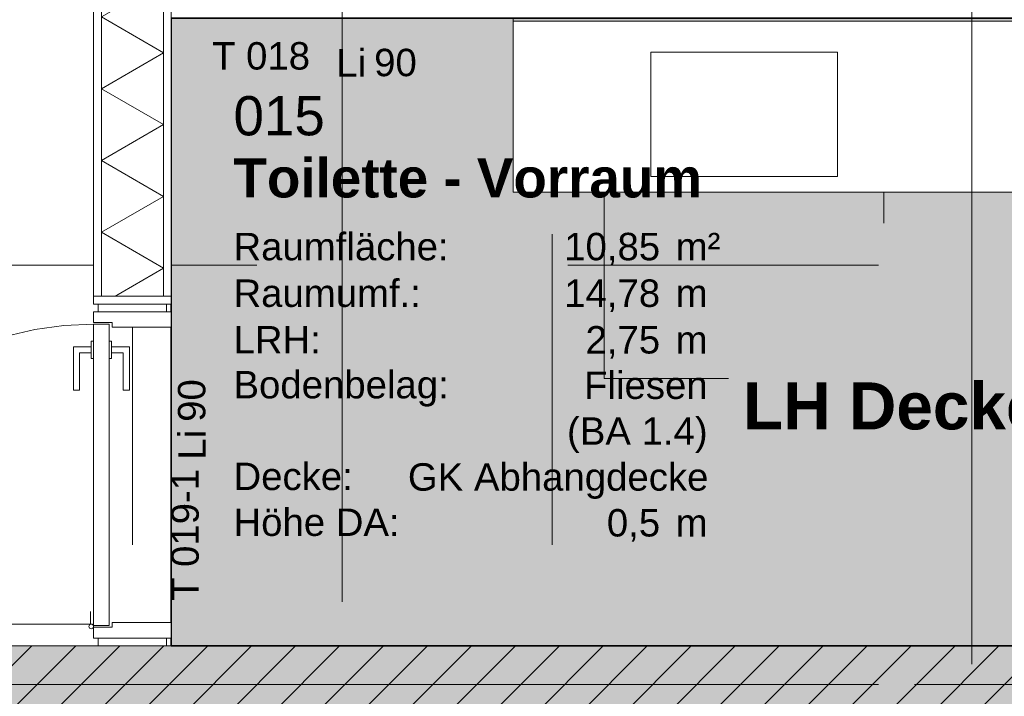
# Model space of a CAD drawing. Header units: metres. Extents: x -111 to 152, y -132 to 99.
# Tile 92 of 256: x -31.41 to -28.25, y -5.44 to -3.26. Entities that reach past the tile are written whole.
import ezdxf
from ezdxf.enums import TextEntityAlignment as Align

# ---------------------------------------------------------------- set-up
doc = ezdxf.new("R2010")
doc.units = ezdxf.units.M
doc.header["$PDMODE"] = 1
doc.header["$PDSIZE"] = -2
for name, pattern in [('Achsen 01', [5.291531, 3.175, -1.058062, 0.352704, -0.705764]), ('gestrichelt - 01', [2, 1, -1]), ('Raster 01', [2, 1, -1])]:
    doc.linetypes.add(name, pattern=pattern)
doc.layers.get('0').update_dxf_attribs({"lineweight": 25})
for name, color, linetype, lineweight in [('013_Beton und Stahlbetonarbeiten-340 Innenwände', 7, 'Continuous', 18), ('024_Fliesen_Plattenarbeiten-340 Fliesen', 7, 'Continuous', 9), ('027_Tischlerarbeiten-340 Innentüren', 7, 'Continuous', 9), ('031_Metallbauarbeiten-340 Innentüren _ Elemente', 7, 'Continuous', 9), ('039_Trockenbauarbeiten-340 Gipskarton', 7, 'Continuous', 9), ('_1.35m (3D)', 7, 'Continuous', 9), ('_EG (2D)', 7, 'Continuous', 9), ('_EG - DS (2D)', 7, 'Continuous', 9), ('_GRU (2D)', 7, 'Continuous', 9), ('AV1-Schnitt Achsen', 7, 'Achsen 01', 18), ('AV1-Stempel-Raumstempel', 7, 'Continuous', 9), ('Bemaßung-Bemaßung', 7, 'Continuous', 9), ('Keine', 7, 'Continuous', 9)]:
    doc.layers.add(name, color=color, linetype=linetype, lineweight=lineweight)
for name, color, linetype, lineweight, true_color in [('039_Trockenbauarbeiten-340 Dämmung', 7, 'Continuous', 9, 0xc0c0c0), ('039_Trockenbauarbeiten-350 Deckenspiegel', 7, 'Continuous', 35, 0x008011), ('045_Sanitärausstattung-allg.', 9, 'Continuous', 9, 0x808080), ('AV1-Achsen', 1, 'Achsen 01', 18, 0xff0000), ('AV1-Raster', 7, 'Raster 01', 9, 0xa6a6a6), ('AV1-Stempel-Türnummern', 7, 'Continuous', 100, 0x02abea)]:
    doc.layers.add(name, color=color, linetype=linetype, lineweight=lineweight, true_color=true_color)
doc.layers.get('0').freeze()
doc.styles.add('Arial', font='arial.ttf')
doc.styles.add('Arial (bold)', font='arialbd.ttf')
doc.dimstyles.new('COE 50', dxfattribs={"dimtxt": 126.090495, "dimasz": 0.001414, "dimexe": 0.001, "dimexo": 0.01, "dimgap": 0.001, "dimtad": 1, "dimdec": 3, "dimtxsty": 'Arial', "dimblk": 'VW_SLASH-3', "dimblk1": 'VW_SLASH-3', "dimblk2": 'VW_SLASH-3', "dimcen": 0, "dimadec": 3, "dimazin": 0, "dimtfac": 0.8, "dimtdec": 3, "dimtix": 1, "dimtmove": 0, "dimatfit": 0, "dimldrblk": 'VW_SLASH-2', "dimfxl": 0.002, "dimfxlon": 1, "dimfrac": 2, "dimtolj": 1, "dimarcsym": 0})

# ---------------------------------------------------------------- blocks, each defined once
blk = doc.blocks.new('Group-2')
at = {"layer": 'AV1-Raster'}
for p, q in [((-31.05, -22.95), (-31.05, 1.35)), ((-29.7, -22.95), (-29.7, 1.35)), ((-28.35, -22.95), (-28.35, 1.35)), ((1.35, -4.05), (-40.5, -4.05)), ((1.35, -5.4), (-40.5, -5.4))]:
    blk.add_line(p, q, dxfattribs=at)
blk = doc.blocks.new('1.35m (3D)')
at = {"layer": 'AV1-Raster', "color": 7}
blk.add_blockref('Group-2', (0, 0), dxfattribs=at)
blk = doc.blocks.new('EG - DS (2D)')
at = {"layer": '039_Trockenbauarbeiten-350 Deckenspiegel', "linetype": 'Continuous', "lineweight": 0, "transparency": 33554483}
blk.add_hatch(color=106, dxfattribs=at).paths.add_polyline_path([(-30.925, -3.255), (-25.555, -3.255), (-25.555, -5.275), (-30.925, -5.275)])
at = {"layer": '039_Trockenbauarbeiten-350 Deckenspiegel', "flags": 128}
blk.add_lwpolyline([(-30.925, -3.255), (-25.555, -3.255), (-25.555, -5.275), (-30.925, -5.275)], close=True, dxfattribs=at)
at = {"layer": '039_Trockenbauarbeiten-350 Deckenspiegel', "insert": (-28.24, -4.52), "char_height": 0.151309, "attachment_point": 5, "line_spacing_factor": 0.969122, "style": 'Arial (bold)'}
blk.add_mtext('LH Decke: 0,42m', dxfattribs=at)
blk = doc.blocks.new('Group-183')
at = {"color": 255, "linetype": 'Continuous', "lineweight": 5}
blk.add_wipeout([(-4.175, 30.95), (-0.125, 30.95), (-0.125, 31.15), (-4.175, 31.15)], dxfattribs=at).dxf.layer = '039_Trockenbauarbeiten-340 Dämmung'
blk = doc.blocks.new('Group-184')
at = {"layer": '039_Trockenbauarbeiten-340 Dämmung', "transparency": 33554687, "flags": 128}
blk.add_lwpolyline([(-4.175, 31.15), (-4.0595, 30.95), (-3.9441, 31.15), (-3.8286, 30.95), (-3.7131, 31.15), (-3.5976, 30.95), (-3.4822, 31.15), (-3.3667, 30.95), (-3.2512, 31.15), (-3.1358, 30.95), (-3.0203, 31.15), (-2.9048, 30.95), (-2.7894, 31.15), (-2.6739, 30.95), (-2.5584, 31.15), (-2.4429, 30.95), (-2.3275, 31.15), (-2.212, 30.95), (-2.0965, 31.15), (-1.9811, 30.95), (-1.8656, 31.15), (-1.7501, 30.95), (-1.6347, 31.15), (-1.5192, 30.95), (-1.4037, 31.15), (-1.2882, 30.95), (-1.1728, 31.15), (-1.0573, 30.95), (-0.9418, 31.15), (-0.8264, 30.95), (-0.7109, 31.15), (-0.5954, 30.95), (-0.48, 31.15), (-0.3645, 30.95), (-0.249, 31.15), (-0.1335, 30.95), (-0.125, 30.9648)], dxfattribs=at)
blk = doc.blocks.new('Group-185')
at = {"layer": '039_Trockenbauarbeiten-340 Dämmung'}
blk.add_blockref('Group-183', (0, 0), dxfattribs=at)
at = {"layer": '039_Trockenbauarbeiten-340 Dämmung', "transparency": 33554687}
blk.add_blockref('Group-184', (0, 0), dxfattribs=at)
blk = doc.blocks.new('Parametric Object-25')
at = {"layer": '039_Trockenbauarbeiten-340 Dämmung', "color": 7, "transparency": 33554687}
blk.add_blockref('Group-185', (0, 0), dxfattribs=at)
at = {"layer": '039_Trockenbauarbeiten-340 Dämmung', "color": 0, "flags": 1}
for tag in ['IFC_UUID', 'instanceID', 'prm0_name', 'prm0_type', 'prm0_value', 'prm1_name', 'prm1_type', 'prm1_value', 'prm2_name', 'prm2_type', 'prm2_value', 'prm3_name', 'prm3_type', 'prm3_value', 'prm4_name', 'prm4_type', 'prm4_value', 'prm5_name', 'prm5_type', 'prm5_value', 'prm6_name', 'prm6_type', 'prm6_value']:
    blk.add_attdef(tag, (-31.15, -4.175), '', height=0.00018, dxfattribs=at)
blk = doc.blocks.new('COE - Innentür 1.10 _ 0.25')
at = {"layer": '027_Tischlerarbeiten-340 Innentüren', "color": 253, "linetype": 'gestrichelt - 01', "lineweight": 9, "transparency": 33554687, "flags": 128}
for points in [[(1.0325, 1.0375), (1.0125, 1.0375), (1.0125, 1.075), (0.8925, 1.075), (0.8925, 1.095), (1.0325, 1.095)], [(0.135, 1.03), (1.105, 1.03), (1.105, 0.98), (0.135, 0.98)], [(0.995, 1.03), (0.995, 1.0375), (1.05, 1.0375), (1.05, 1.03)], [(1.0325, 0.9725), (1.0125, 0.9725), (1.0125, 0.935), (0.8925, 0.935), (0.8925, 0.915), (1.0325, 0.915)], [(0.995, 0.9725), (0.995, 0.98), (1.05, 0.98), (1.05, 0.9725)]]:
    blk.add_lwpolyline(points, close=True, dxfattribs=at)
at = {"layer": '027_Tischlerarbeiten-340 Innentüren', "color": 253, "linetype": 'gestrichelt - 01', "lineweight": 9, "transparency": 33554687}
blk.add_arc((0.1325, 1.0375), 0.9725, 269.5581, 356.6163, dxfattribs=at)
at = {"color": 255}
for points in [[(-0.11, 1.1), (0.11, 1.1), (0.11, 1.075), (-0.11, 1.075)], [(-0.11, 0.025), (0.11, 0.025), (0.11, 0), (-0.11, 0)]]:
    blk.add_wipeout(points, dxfattribs=at).dxf.layer = '027_Tischlerarbeiten-340 Innentüren'
at = {"layer": '027_Tischlerarbeiten-340 Innentüren', "flags": 128}
for points in [[(-0.11, 1.1), (0.11, 1.1), (0.11, 1.075), (-0.11, 1.075)], [(-0.11, 0.025), (0.11, 0.025), (0.11, 0), (-0.11, 0)]]:
    blk.add_lwpolyline(points, close=True, dxfattribs=at)
at = {"color": 255}
blk.add_wipeout([(0.125, 0.06), (0.065, 0.06), (0.065, 0.075), (-0.125, 0.075), (-0.125, 0.025), (0.125, 0.025)], dxfattribs=at).dxf.layer = '027_Tischlerarbeiten-340 Innentüren'
at = {"layer": '027_Tischlerarbeiten-340 Innentüren', "flags": 128}
blk.add_lwpolyline([(0.125, 0.06), (0.065, 0.06), (0.065, 0.075), (-0.125, 0.075), (-0.125, 0.025), (0.125, 0.025)], close=True, dxfattribs=at)
at = {"color": 255}
blk.add_wipeout([(0.125, 1.035), (0.125, 0.065), (0.075, 0.065), (0.075, 1.035)], dxfattribs=at).dxf.layer = '027_Tischlerarbeiten-340 Innentüren'
at = {"layer": '027_Tischlerarbeiten-340 Innentüren', "flags": 128}
blk.add_lwpolyline([(0.125, 1.035), (0.125, 0.065), (0.075, 0.065), (0.075, 1.035)], close=True, dxfattribs=at)
at = {"color": 255}
for points in [[(0.125, 1.04), (0.065, 1.04), (0.065, 1.025), (-0.125, 1.025), (-0.125, 1.075), (0.125, 1.075)], [(0.0675, 0.1375), (0.0675, 0.1575), (0.03, 0.1575), (0.03, 0.2775), (0.01, 0.2775), (0.01, 0.1375)], [(0.1325, 0.1375), (0.1325, 0.1575), (0.17, 0.1575), (0.17, 0.2775), (0.19, 0.2775), (0.19, 0.1375)]]:
    blk.add_wipeout(points, dxfattribs=at).dxf.layer = '027_Tischlerarbeiten-340 Innentüren'
at = {"layer": '027_Tischlerarbeiten-340 Innentüren', "flags": 128}
for points in [[(0.125, 1.04), (0.065, 1.04), (0.065, 1.025), (-0.125, 1.025), (-0.125, 1.075), (0.125, 1.075)], [(0.0675, 0.1375), (0.0675, 0.1575), (0.03, 0.1575), (0.03, 0.2775), (0.01, 0.2775), (0.01, 0.1375)], [(0.1325, 0.1375), (0.1325, 0.1575), (0.17, 0.1575), (0.17, 0.2775), (0.19, 0.2775), (0.19, 0.1375)]]:
    blk.add_lwpolyline(points, close=True, dxfattribs=at)
at = {"color": 255}
for points in [[(0.14, 1.0375), (0.1378, 1.0322), (0.1325, 1.03), (0.1272, 1.0322), (0.125, 1.0375), (0.1272, 1.0428), (0.1325, 1.045), (0.1378, 1.0428)], [(0.0675, 0.175), (0.075, 0.175), (0.075, 0.12), (0.0675, 0.12)], [(0.125, 0.175), (0.1325, 0.175), (0.1325, 0.12), (0.125, 0.12)]]:
    blk.add_wipeout(points, dxfattribs=at).dxf.layer = '027_Tischlerarbeiten-340 Innentüren'
at = {"layer": '027_Tischlerarbeiten-340 Innentüren', "flags": 128}
for points in [[(0.0675, 0.175), (0.075, 0.175), (0.075, 0.12), (0.0675, 0.12)], [(0.125, 0.175), (0.1325, 0.175), (0.1325, 0.12), (0.125, 0.12)]]:
    blk.add_lwpolyline(points, close=True, dxfattribs=at)
at = {"layer": '027_Tischlerarbeiten-340 Innentüren'}
blk.add_circle((0.1325, 1.0375), 0.0075, dxfattribs=at)
blk = doc.blocks.new('VW_SLASH-3')
at = {"color": 0, "linetype": 'ByBlock', "lineweight": -2, "transparency": 16777216}
blk.add_line((0, 0), (-1, 0), dxfattribs=at)
at = {"color": 0, "linetype": 'Continuous', "lineweight": 15, "transparency": 16777216, "flags": 128}
blk.add_lwpolyline([(0.5, 0.5), (-0.5, -0.5)], dxfattribs=at)
blk = doc.blocks.new('*D533')
at = {"layer": 'Bemaßung-Bemaßung', "color": 0, "lineweight": -2}
for p, q in [((-40.225, -2.775), (-40.375, -2.775)), ((-40.325, -5.2043), (-40.325, -2.8457)), ((-40.225, -5.275), (-40.375, -5.275))]:
    blk.add_line(p, q, dxfattribs=at)
at = {"layer": 'Defpoints', "color": 0}
for p in [(-40.325, -2.775), (-39.025, -2.775), (-28.35, -5.275)]:
    blk.add_point(p, dxfattribs=at)
at = {"layer": 'Bemaßung-Bemaßung', "color": 0, "lineweight": -2, "xscale": 0.070693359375, "yscale": 0.070693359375, "zscale": 0.070693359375}
for p, rotation in [((-40.325, -2.775), 90), ((-40.325, -5.275), 270)]:
    blk.add_blockref('VW_SLASH-3', p, dxfattribs=dict(at, rotation=rotation))
at = {"layer": 'Bemaßung-Bemaßung', "color": 0, "insert": (-40.4508, -4.025), "char_height": 0.12609, "attachment_point": 5, "rotation": 90, "style": 'Arial'}
blk.add_mtext('\\A1;2,50', dxfattribs=at)
blk = doc.blocks.new('VW_SLASH-2')
at = {"color": 0, "linetype": 'ByBlock', "lineweight": -2, "transparency": 16777216}
blk.add_line((0, 0), (-1, 0), dxfattribs=at)
at = {"color": 0, "linetype": 'Continuous', "lineweight": 15, "transparency": 16777216, "flags": 128}
blk.add_lwpolyline([(0.5, 0.5), (-0.5, -0.5)], dxfattribs=at)
blk = doc.blocks.new('*D534')
at = {"layer": 'Bemaßung-Bemaßung', "color": 0, "lineweight": -2}
for p, q in [((-40.325, -5.2043), (-40.325, -5.1336)), ((-40.225, -5.275), (-40.375, -5.275)), ((-40.325, -5.525), (-40.325, -5.275)), ((-40.225, -5.525), (-40.375, -5.525)), ((-40.325, -5.5957), (-40.325, -5.6664))]:
    blk.add_line(p, q, dxfattribs=at)
at = {"layer": 'Defpoints', "color": 0}
for p in [(-40.325, -5.275), (-28.35, -5.275), (-28.35, -5.525)]:
    blk.add_point(p, dxfattribs=at)
at = {"layer": 'Bemaßung-Bemaßung', "color": 0, "lineweight": -2, "xscale": 0.070693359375, "yscale": 0.070693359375, "zscale": 0.070693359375}
for p, rotation in [((-40.325, -5.275), 270), ((-40.325, -5.525), 90)]:
    blk.add_blockref('VW_SLASH-3', p, dxfattribs=dict(at, rotation=rotation))
at = {"layer": 'Bemaßung-Bemaßung', "color": 0, "insert": (-40.4394, -5.4), "char_height": 0.12609, "attachment_point": 5, "rotation": 90, "style": 'Arial'}
blk.add_mtext('\\A1;25', dxfattribs=at)
blk = doc.blocks.new('Türnummer 2 - Innentür')
at = {"layer": '031_Metallbauarbeiten-340 Innentüren _ Elemente', "char_height": 0.08826, "attachment_point": 8, "line_spacing_factor": 0.965511, "style": 'Arial'}
for s, insert in [('Li', (0, -0.0671)), ('90', (0.1423, -0.0671))]:
    blk.add_mtext(s, dxfattribs=dict(at, insert=insert))
at = {"layer": '031_Metallbauarbeiten-340 Innentüren _ Elemente', "style": 'Arial'}
blk.add_attdef('Türnummer', text='', height=0.0883, dxfattribs=at).set_placement((-0.2903, -0.071), align=Align.BOTTOM_CENTER)
at = {"layer": '031_Metallbauarbeiten-340 Innentüren _ Elemente', "color": 7, "transparency": 33554687, "style": 'Arial'}
blk.add_attdef('Schallschutzklasse', text='', height=0.0883, dxfattribs=at).set_placement((-0.1763, -0.2296), align=Align.BOTTOM_CENTER)
at = {"layer": 'Keine', "color": 0, "flags": 1}
for tag, p in [('Lichte_Breite', (-0.4481, -0.3885)), ('Panikfunktion', (-0.4481, -0.5473)), ('AT-Nr.', (-0.4481, -0.7062))]:
    blk.add_attdef(tag, p, '', height=0.0883, dxfattribs=at)
blk = doc.blocks.new('Raumstempel - Symbol - 1 (2D)')
at = {"layer": 'AV1-Stempel-Raumstempel', "attachment_point": 1, "line_spacing_factor": 0.967919, "style": 'Arial'}
for s, insert, char_height in [('Raumfläche:', (0.2, -0.6736), 0.088263), ('m²', (1.6225, -0.6736), 0.08826), ('Raumumf.:', (0.2, -0.8236), 0.08826), ('m', (1.6225, -0.8236), 0.0883), ('LRH:', (0.2, -0.9736), 0.08826), ('m', (1.6225, -0.9736), 0.0883), ('Bodenbelag:', (0.2, -1.118), 0.088263), ('Decke:', (0.2, -1.4131), 0.08826), ('Höhe DA:', (0.2, -1.5607), 0.08826), ('m', (1.6225, -1.5625), 0.0883)]:
    blk.add_mtext(s, dxfattribs=dict(at, insert=insert, char_height=char_height))
at = {"layer": 'AV1-Stempel-Raumstempel'}
for tag, style, p in [('Raumnummer', 'Arial', (0.2, -0.2337)), ('Raumname', 'Arial (bold)', (0.2, -0.4337))]:
    blk.add_attdef(tag, text='', height=0.1261, dxfattribs=dict(at, style=style)).set_placement(p, align=Align.TOP_LEFT)
at = {"layer": 'AV1-Stempel-Raumstempel', "style": 'Arial'}
for tag, p in [('Raumfläche', (1.5725, -0.6736)), ('Raumumfang', (1.5725, -0.8236)), ('LRH', (1.5725, -0.9736)), ('Bodenbelag', (1.7253, -1.1199)), ('Bodendetail', (1.7253, -1.2674)), ('Decke', (1.7278, -1.415)), ('Höhe_DA', (1.5725, -1.5625))]:
    blk.add_attdef(tag, text='', height=0.0883, dxfattribs=at).set_placement(p, align=Align.TOP_RIGHT)
blk = doc.blocks.new('Group-714')
at = {"layer": 'AV1-Achsen'}
blk.add_line((-28.35, -26.5), (-28.35, 4.9), dxfattribs=at)
blk = doc.blocks.new('Group-721')
at = {"layer": 'AV1-Achsen'}
blk.add_line((-43.35, -5.4), (4.2, -5.4), dxfattribs=at)
blk = doc.blocks.new('Group-729')
at = {"layer": 'AV1-Schnitt Achsen'}
blk.add_line((-30.375, -26.3), (-30.375, 4.7), dxfattribs=at)
blk = doc.blocks.new('GRU (2D)')
at = {"layer": 'AV1-Achsen', "color": 7}
for name in ['Group-714', 'Group-721']:
    blk.add_blockref(name, (0, 0), dxfattribs=at)
at = {"layer": 'AV1-Schnitt Achsen', "color": 7}
blk.add_blockref('Group-729', (0, 0), dxfattribs=at)
blk = doc.blocks.new('EG (2D)')
at = {"layer": 'AV1-Stempel-Türnummern', "color": 7}
ref = blk.add_blockref('Türnummer 2 - Innentür', (-30.3462, -3.376), dxfattribs=at)
ref.add_attrib('Türnummer', 'T 018', dxfattribs={"layer": '031_Metallbauarbeiten-340 Innentüren _ Elemente', "height": 0.08826, "style": 'Arial'}).set_placement((-30.6364, -3.447), align=Align.BOTTOM_CENTER)
at = {"color": 255}
blk.add_wipeout([(-31.15, -4.175), (-31.15, -0.125), (-30.95, -0.125), (-30.95, -4.175)], dxfattribs=at).dxf.layer = '039_Trockenbauarbeiten-340 Dämmung'
at = {"color": 255, "transparency": 33554559}
blk.add_wipeout([(-29.825, -3.265), (-26.655, -3.265), (-26.655, -3.815), (-29.825, -3.815)], dxfattribs=at).dxf.layer = '045_Sanitärausstattung-allg.'
at = {"layer": '024_Fliesen_Plattenarbeiten-340 Fliesen', "linetype": 'Continuous', "lineweight": 0}
blk.add_hatch(color=140, dxfattribs=at).paths.add_polyline_path([(-29.825, -3.255), (-26.655, -3.255), (-26.655, -3.265), (-29.825, -3.265)])
at = {"layer": '024_Fliesen_Plattenarbeiten-340 Fliesen', "flags": 128}
blk.add_lwpolyline([(-29.825, -3.255), (-26.655, -3.255), (-26.655, -3.265), (-29.825, -3.265)], close=True, dxfattribs=at)
at = {"layer": '039_Trockenbauarbeiten-340 Dämmung', "flags": 128}
blk.add_lwpolyline([(-31.15, -4.175), (-31.15, -0.125), (-30.95, -0.125), (-30.95, -4.175)], close=True, dxfattribs=at)
at = {"layer": '045_Sanitärausstattung-allg.', "flags": 128}
for points in [[(-29.825, -3.265), (-26.655, -3.265), (-26.655, -3.815), (-29.825, -3.815)], [(-29.3825, -3.365), (-28.7825, -3.365), (-28.7825, -3.765), (-29.3825, -3.765)]]:
    blk.add_lwpolyline(points, close=True, dxfattribs=at)
at = {"layer": '045_Sanitärausstattung-allg.', "linetype": 'Raster 01', "flags": 128}
blk.add_lwpolyline([(-29.5325, -3.815), (-28.6325, -3.815), (-28.6325, -4.415), (-29.5325, -4.415)], close=True, dxfattribs=at)
at = {"layer": 'AV1-Stempel-Raumstempel'}
blk.add_blockref('Raumstempel - Symbol - 1 (2D)', (-30.925, -3.2724), dxfattribs=at).add_auto_attribs({'Raumname': 'Toilette - Vorraum', 'Raumnummer': '015', 'Bodendetail': '(BA 1.4)', 'Raumfläche': '10,85', 'LRH': '2,75', 'Raumumfang': '14,78', 'Höhe_DA': '0,5', 'Decke': 'GK Abhangdecke', 'Bodenbelag': 'Fliesen'})
at = {"layer": '039_Trockenbauarbeiten-340 Dämmung', "rotation": 90}
blk.add_blockref('Parametric Object-25', (0, 0), dxfattribs=at)
at = {"layer": '027_Tischlerarbeiten-340 Innentüren', "color": 7, "rotation": 180}
blk.add_blockref('COE - Innentür 1.10 _ 0.25', (-31.05, -4.175), dxfattribs=at)
at = {"layer": '013_Beton und Stahlbetonarbeiten-340 Innenwände', "linetype": 'Continuous', "lineweight": 0, "true_color": 0xc0c0c0}
blk.add_hatch(color=9, dxfattribs=at).paths.add_polyline_path([(-39.025, -5.275), (-39.025, -5.525), (-22.825, -5.525), (-22.825, -5.275)])
at = {"layer": '013_Beton und Stahlbetonarbeiten-340 Innenwände', "linetype": 'Continuous', "lineweight": 13}
h = blk.add_hatch(dxfattribs=at)
h.set_pattern_fill('Stahlbeton', color=251, style=0, pattern_type=2)
h.set_pattern_definition([(45, (0, 0), (0.07071068, -0.07071068), [0.025, -0.025])])
h.paths.add_polyline_path([(-39.025, -5.275), (-39.025, -5.525), (-22.825, -5.525), (-22.825, -5.275)])
h = blk.add_hatch(dxfattribs=at)
h.set_pattern_fill('Stahlbeton-1', color=251, style=0, pattern_type=2)
h.set_pattern_definition([(-135, (0.03106, -0.03313), (0.07071068, -0.07071068), [])])
h.paths.add_polyline_path([(-39.025, -5.275), (-39.025, -5.525), (-22.825, -5.525), (-22.825, -5.275)])
at = {"layer": '013_Beton und Stahlbetonarbeiten-340 Innenwände', "flags": 128}
blk.add_lwpolyline([(-39.025, -5.275), (-39.025, -5.525), (-22.825, -5.525), (-22.825, -5.275)], close=True, dxfattribs=at)
at = {"layer": 'AV1-Stempel-Türnummern', "color": 7}
ref = blk.add_blockref('Türnummer 2 - Innentür', (-30.8814, -4.6279), dxfattribs=dict(at, rotation=90))
ref.add_attrib('Türnummer', 'T 019-1', dxfattribs={"layer": '031_Metallbauarbeiten-340 Innentüren _ Elemente', "height": 0.08826, "rotation": 90, "style": 'Arial'}).set_placement((-30.8104, -4.9182), align=Align.BOTTOM_CENTER)
at = {"layer": 'Bemaßung-Bemaßung'}
dim = blk.add_linear_dim(base=(-40.325, -5.275), p1=(-28.35, -5.525), p2=(-28.35, -5.275), angle=270, text='25', dimstyle='COE 50', override={"dimtxt": 0.12609, "dimasz": 0.070693, "dimexe": 0.05, "dimgap": 0.05, "dimpost": '<>', "dimtxsty": 'Arial', "dimtmove": 2, "dimfxl": 0.1}, dxfattribs=at)
dim.commit()
dim.dimension.update_dxf_attribs({"geometry": '*D534', "text_midpoint": (-40.4394, -5.4)})
at = {"color": 255}
for points in [[(-31.175, -4.175), (-31.15, -4.175), (-31.15, -0.125), (-31.175, -0.125)], [(-30.95, -0.125), (-30.95, -4.175), (-30.925, -4.175), (-30.925, -0.125)]]:
    blk.add_wipeout(points, dxfattribs=at).dxf.layer = '039_Trockenbauarbeiten-340 Gipskarton'
at = {"layer": '039_Trockenbauarbeiten-340 Gipskarton', "flags": 128}
for points in [[(-31.175, -4.175), (-31.15, -4.175), (-31.15, -0.125), (-31.175, -0.125)], [(-30.95, -0.125), (-30.95, -4.175), (-30.925, -4.175), (-30.925, -0.125)]]:
    blk.add_lwpolyline(points, close=True, dxfattribs=at)
at = {"layer": 'Bemaßung-Bemaßung'}
dim = blk.add_linear_dim(base=(-40.325, -2.775), p1=(-28.35, -5.275), p2=(-39.025, -2.775), angle=270, text='2,50', dimstyle='COE 50', override={"dimtxt": 0.12609, "dimasz": 0.070693, "dimexe": 0.05, "dimgap": 0.05, "dimpost": '<>', "dimtxsty": 'Arial', "dimtmove": 2, "dimfxl": 0.1}, dxfattribs=at)
dim.commit()
dim.dimension.update_dxf_attribs({"geometry": '*D533', "text_midpoint": (-40.4508, -4.025)})
at = {"color": 255}
blk.add_wipeout([(-30.925, -4.15), (-30.925, -4.175), (-31.175, -4.175), (-31.175, -4.15)], dxfattribs=at).dxf.layer = '039_Trockenbauarbeiten-340 Gipskarton'
at = {"layer": '039_Trockenbauarbeiten-340 Gipskarton', "flags": 128}
blk.add_lwpolyline([(-30.925, -4.15), (-30.925, -4.175), (-31.175, -4.175), (-31.175, -4.15)], close=True, dxfattribs=at)

msp = doc.modelspace()

# ---------------------------------------------------------------- block references
at = {"layer": '_1.35m (3D)'}
msp.add_blockref('1.35m (3D)', (0, 0), dxfattribs=at)

# ---------------------------------------------------------------- next in the draw order: block references
at = {"layer": '_EG - DS (2D)'}
msp.add_blockref('EG - DS (2D)', (0, 0), dxfattribs=at)

# ---------------------------------------------------------------- next in the draw order: block references
at = {"layer": '_EG (2D)'}
msp.add_blockref('EG (2D)', (0, 0), dxfattribs=at)

# ---------------------------------------------------------------- next in the draw order: block references
at = {"layer": '_GRU (2D)'}
msp.add_blockref('GRU (2D)', (0, 0), dxfattribs=at)

doc.saveas('drawing.dxf')
